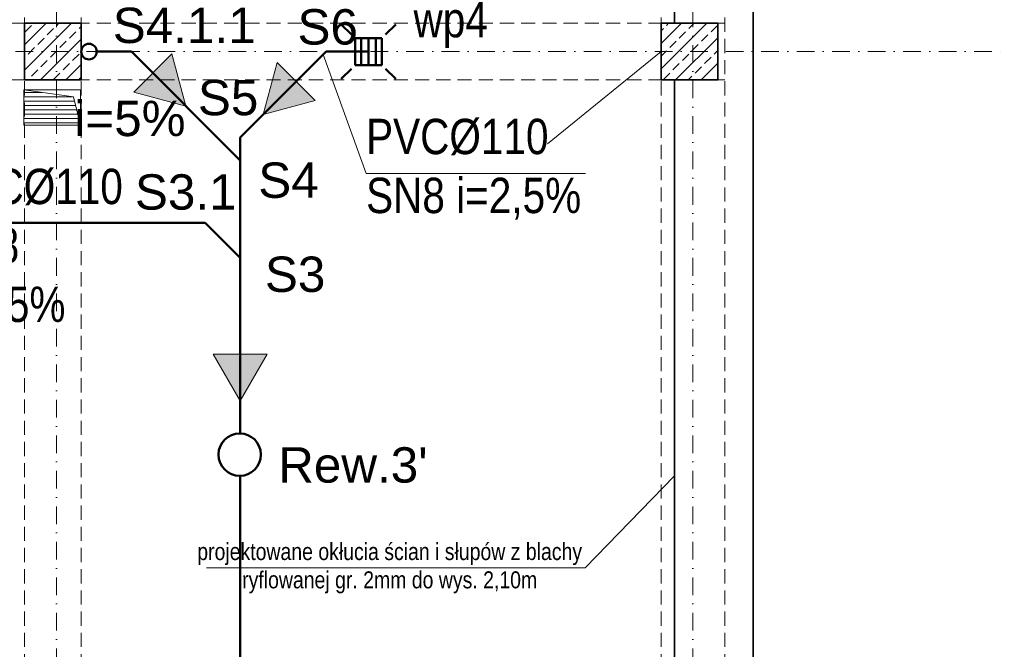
# Model space of a CAD drawing. Header units: millimetres. Extents: x -96593 to 66336, y -23969 to 7139.
# Tile 152 of 256: x -89092 to -88396, y -436 to 9. Entities that reach past the tile are written whole.
import ezdxf

# ---------------------------------------------------------------- set-up
doc = ezdxf.new("R2010")
doc.units = ezdxf.units.MM
for name, pattern in [('DASHDOT', [1, 0.5, -0.25, 0, -0.25]), ('DASHED', [0.75, 0.5, -0.25]), ('DIVIDEX2', [2.5, 1, -0.5, 0, -0.5, 0, -0.5])]:
    doc.linetypes.add(name, pattern=pattern)
for name, color, linetype, lineweight in [('BA_KS_ist.', 34, 'Continuous', 50), ('MM_KS_OPISY', 7, 'Continuous', 9), ('mm_punktwstawienia', 1, 'Continuous', 50), ('mm_sprężone', 7, 'Continuous', 50), ('mm_went_opis', 7, 'Continuous', 15), ('mm_wentylacja_bloki', 7, 'Continuous', 18), ('PG_KONSTRUKCJA', 5, 'Continuous', 35), ('PG_OSIE', 1, 'DASHDOT', 18), ('PG_PODCIĄGI', 1, 'DASHED', 18), ('PG_SZRAF', 1, 'Continuous', 18), ('PG_WENTYLACJA', 1, 'Continuous', 18), ('PG_ŚCIANY_SŁUPY', 4, 'Continuous', 35)]:
    doc.layers.add(name, color=color, linetype=linetype, lineweight=lineweight)
doc.styles.get("Standard").update_dxf_attribs({"font": 'arial.ttf'})

# ---------------------------------------------------------------- blocks, each defined once
blk = doc.blocks.new('A$C243F7E6F')
at = {"layer": 'PG_SZRAF'}
h = blk.add_hatch(dxfattribs=at)
h.set_pattern_fill('ANSI33', color=256, scale=2)
h.set_pattern_definition([(45, (-6891.598, -2675.306), (-8.980256, 8.980256), []), (45, (-6882.618, -2675.306), (-8.980256, 8.980256), [6.35, -3.175])])
h.paths.add_polyline_path([(0, 0), (40, 0), (40, -40), (0, -40)])
at = {"layer": 'PG_KONSTRUKCJA'}
blk.add_lwpolyline([(0, 0), (40, 0), (40, -40), (0, -40), (0, 0)], dxfattribs=at)
blk = doc.blocks.new('A$C2E197AD3')
at = {"layer": 'PG_WENTYLACJA'}
h = blk.add_hatch(dxfattribs=at)
h.set_pattern_fill('ANSI31', color=252, scale=0.97, angle=135)
h.set_pattern_definition([(180, (-5151.205, 2384.805), (-2e-16, -3.07975), [])])
h.paths.add_polyline_path([(2318.34, 2275.5), (2283.34, 2280.5), (2283.34, 2255.5), (2323.34, 2255.5)])
at = {"layer": 'PG_OSIE', "color": 252, "ltscale": 25}
for points in [[(2306.34, 3165.56), (2306.34, 314.74)], [(2756.34, 3165.56), (2756.34, 314.74)], [(696.17, 2307.5), (2976.42, 2307.5)]]:
    blk.add_lwpolyline(points, dxfattribs=at)
at = {"layer": 'PG_PODCIĄGI', "color": 252, "ltscale": 20}
for points in [[(2283.84, 2946.5), (2283.84, 472.5)], [(2323.84, 2946.5), (2323.84, 472.5)], [(2733.84, 2946.5), (2733.84, 472.5)], [(2778.84, 2946.5), (2778.84, 472.5)], [(924.84, 2327.5), (2778.84, 2327.5)], [(924.84, 2287.5), (2778.84, 2287.5)]]:
    blk.add_lwpolyline(points, dxfattribs=at)
at = {"layer": 'PG_WENTYLACJA', "color": 252}
for p, q in [((2283.34, 2280.5), (2318.34, 2275.5)), ((2318.34, 2275.5), (2323.34, 2255.5))]:
    blk.add_line(p, q, dxfattribs=at)
blk.add_lwpolyline([(2283.34, 2280.5), (2323.34, 2280.5), (2323.34, 2255.5), (2283.34, 2255.5)], close=True, dxfattribs=at)
at = {"layer": 'PG_ŚCIANY_SŁUPY', "color": 252}
for points in [[(2798.84, 464.5), (2798.84, 2949.5)], [(2743.34, 2877.5), (2743.34, 2327.5), (2733.84, 2327.5), (2733.84, 2287.5), (2743.34, 2287.5), (2743.34, 1727.5), (2730.34, 1727.5), (2730.34, 1687.5), (2743.34, 1687.5), (2743.34, 1127.5), (2730.34, 1127.5), (2730.34, 1087.5), (2743.34, 1087.5), (2743.34, 536.5), (2730.84, 536.5), (2730.84, 528.5), (2727.34, 528.5), (2727.34, 464.5), (2798.84, 464.5)]]:
    blk.add_lwpolyline(points, dxfattribs=at)
at = {"layer": 'PG_KONSTRUKCJA', "color": 252}
for p in [(2283.84, 2327.5), (2733.84, 2327.5)]:
    blk.add_blockref('A$C243F7E6F', p, dxfattribs=at)
blk = doc.blocks.new('ksstrz')
at = {"layer": 'mm_sprężone', "linetype": 'DIVIDEX2', "lineweight": 30}
h = blk.add_hatch(color=256, dxfattribs=at)
h.dxf.hatch_style = 1
h.paths.add_polyline_path([(28045.5, -44864.49), (28060.5, -44838.51), (28030.5, -44838.51)])
at = {"layer": 'mm_wentylacja_bloki'}
for p, q in [((28030.5, -44838.51), (28045.5, -44864.49)), ((28060.5, -44838.51), (28030.5, -44838.51)), ((28045.5, -44864.49), (28060.5, -44838.51))]:
    blk.add_line(p, q, dxfattribs=at)

msp = doc.modelspace()

# ---------------------------------------------------------------- linework, layer by layer
at = {"layer": 'BA_KS_ist.', "color": 34}
for p, q in [((-88864.29, 6.02), (-88857.13, -1.14)), ((-88833, -1.14), (-88825.85, 6.02)), ((-88854.59, -3.68), (-88835.54, -3.68)), ((-88854.59, -22.73), (-88854.59, -3.68)), ((-88850.15, -3.68), (-88850.15, -22.73)), ((-88845.07, -3.68), (-88845.07, -22.73)), ((-88839.99, -3.68), (-88839.99, -22.73)), ((-88835.54, -3.68), (-88835.54, -22.73)), ((-88864.29, -32.43), (-88857.13, -25.27)), ((-88835.54, -22.73), (-88854.59, -22.73)), ((-88825.85, -32.43), (-88833, -25.27))]:
    msp.add_line(p, q, dxfattribs=at)
at = {"layer": 'BA_KS_ist.', "linetype": 'Continuous', "ltscale": 25}
for p, q in [((-89037.18, -13.2), (-89012.68, -13.2)), ((-89012.68, -13.2), (-88935.75, -90.14)), ((-88875.07, -13.2), (-88935.75, -73.88)), ((-88845.07, -13.2), (-88875.07, -13.2)), ((-88935.74, -283.17), (-88935.75, -73.88)), ((-88960.55, -134.28), (-89199.6, -134.28)), ((-88935.74, -158.97), (-88960.55, -134.28)), ((-88935.72, -993.17), (-88935.74, -313.16))]:
    msp.add_line(p, q, dxfattribs=at)
for centre, radius in [((-89042.68, -13.2), 5.5), ((-88936.1, -298.17), 15)]:
    msp.add_circle(centre, radius, dxfattribs=at)
at = {"layer": 'MM_KS_OPISY'}
for p, q in [((-88877.17, -15.3), (-88846.76, -99.51)), ((-88846.76, -99.51), (-88691.76, -99.51))]:
    msp.add_line(p, q, dxfattribs=at)
at = {"layer": 'mm_went_opis', "color": 252}
msp.add_line((-88959.66, -378.32), (-88692.02, -378.32), dxfattribs=at)
for points in [[(-88718.52, -78.32), (-88638.18, -13.2)], [(-88628.68, -313.2), (-88692.02, -378.32)]]:
    msp.add_lwpolyline(points, dxfattribs=at)

# ---------------------------------------------------------------- block references
at = {"layer": 'mm_punktwstawienia', "lineweight": 60}
msp.add_blockref('A$C2E197AD3', (-91372.02, -2320.7), dxfattribs=at)
at = {"layer": 'mm_sprężone', "color": 2, "linetype": 'DIVIDEX2', "lineweight": 30, "xscale": 1.27, "yscale": 1.27, "zscale": 1.27}
for p, rotation in [((-154449.25, 15052.21), 44.99999999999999), ((-73815.7, 65417.32), 315), ((-120452.11, -59561.96), 120.0000000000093)]:
    msp.add_blockref('ksstrz', p, dxfattribs=dict(at, rotation=rotation))

# ---------------------------------------------------------------- texts
at = {"layer": 'MM_KS_OPISY', "char_height": 25, "attachment_point": 1}
for s, width, insert in [('\\fArial Narrow|b0|i0|c238|p34;wp4', 6.3197, (-88813.24, 21.9)), ('S4.1.1', 6.3197, (-89025.83, 17.86)), ('S6', 6.3197, (-88895.25, 16.8)), ('S5', 6.3197, (-88965.65, -33.2)), ('\\fArial Narrow|b0|i0|c238|p34;PVC%%C110\\PSN8 i=2,5%', 179.1997, (-88846.76, -60.72)), ('\\fArial Narrow|b0|i0|c238|p34;PVC%%C110\\PSN8 i=2,5%', 2.8643, (-89147.65, -96.04)), ('S4', 6.3197, (-88922.97, -91.6)), ('S3.1', 6.3197, (-89010.18, -99.96)), ('S3', 6.3197, (-88918.29, -158.14)), ("Rew.3'", 6.3197, (-88908.9, -292.98))]:
    msp.add_mtext_dynamic_manual_height_columns(s, width=width, gutter_width=1, heights=[0], dxfattribs=dict(at, insert=insert))
at = {"layer": 'MM_KS_OPISY', "insert": (-89052.99, -47.96), "char_height": 25, "width": 286.4251, "attachment_point": 1}
msp.add_mtext('i=5%', dxfattribs=at)
at = {"layer": 'mm_went_opis', "color": 252, "insert": (-88830.1, -360.72), "char_height": 12, "width": 278.4132, "attachment_point": 2}
msp.add_mtext('{\\fArial Narrow|b0|i0|c238|p34;projektowane okłucia ścian i słupów z blachy ryflowanej gr. 2mm do wys. 2,10m}', dxfattribs=at)

doc.saveas('drawing.dxf')
